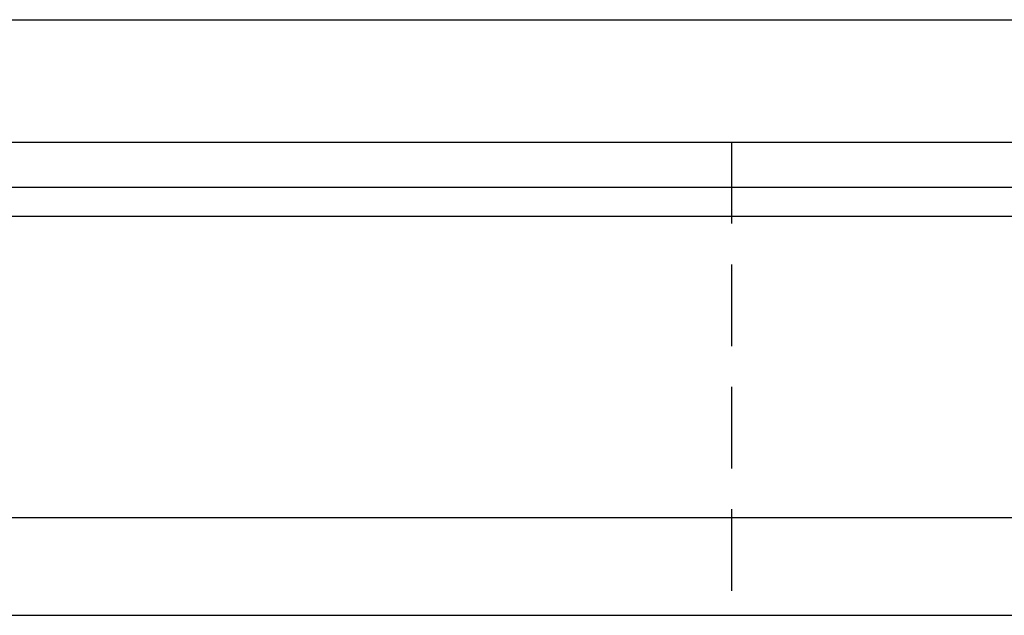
# Model space of a CAD drawing. Header units: millimetres. Extents: x 33 to 346, y 86 to 208.
# Tile 35 of 52: x 275.86 to 287.91, y 104.24 to 111.54. Entities that reach past the tile are written whole.
import ezdxf

# ---------------------------------------------------------------- set-up
doc = ezdxf.new("R2010")
doc.units = ezdxf.units.MM
doc.linetypes.add('DASHED', pattern=[0.75, 0.5, -0.25])
doc.layers.add('HID', color=2, linetype='DASHED')
doc.layers.add('OUT', color=3, linetype='Continuous')

msp = doc.modelspace()

# ---------------------------------------------------------------- linework, layer by layer
at = {"layer": 'HID', "color": 0, "ltscale": 2}
msp.add_line((284.573, 110.043), (284.573, 104.243), dxfattribs=at)
at = {"layer": 'OUT', "color": 0}
for p, q in [((219.073, 111.543), (307.073, 111.543)), ((219.073, 110.043), (307.073, 110.043)), ((185.648, 109.489), (339.073, 109.489)), ((185.593, 109.136), (339.073, 109.136)), ((184.471, 105.443), (339.073, 105.443)), ((148.073, 104.243), (339.073, 104.243))]:
    msp.add_line(p, q, dxfattribs=at)

doc.saveas('drawing.dxf')
